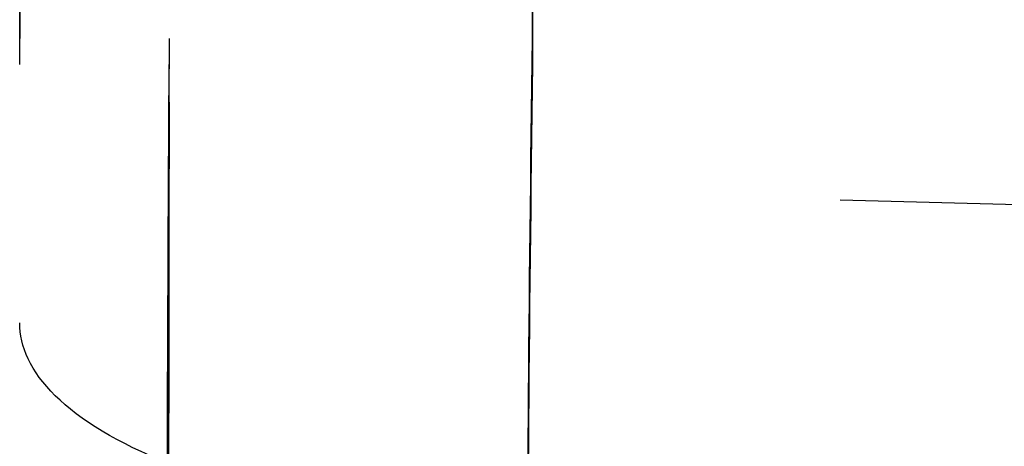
# Model space of a CAD drawing. Header units: millimetres. Extents: x -15 to 7, y 1 to 148.
# Tile 5 of 256: x -7.845 to -6.349, y 7.623 to 8.27. Entities that reach past the tile are written whole.
import ezdxf

# ---------------------------------------------------------------- set-up
doc = ezdxf.new("R2010")
doc.units = ezdxf.units.MM
doc.header["$MEASUREMENT"] = 0
doc.layers.add('Default', color=7, linetype='Continuous', true_color=0x000000)

msp = doc.modelspace()

# ---------------------------------------------------------------- linework, layer by layer
at = {"layer": 'Default', "color": 254, "true_color": 0xcad1ee}
for points in [[(-7.845, 8.202), (-7.845, 103.3467)], [(-7.0659, 103.3467), (-7.0659, 8.202)], [(-7.845, 69.827), (-7.845, 8.2414)], [(-7.0659, 8.2414), (-7.0659, 69.0485)]]:
    msp.add_lwpolyline(points, dxfattribs=at)
at = {"layer": 'Default', "color": 254, "true_color": 0xcad1ee, "extrusion": (1, 0, 0)}
for points in [[(7.8464, -92.8363), (11.878, -90.079)], [(11.4265, -89.4189), (7.3949, -92.1762)], [(10.7735, -35.6562), (8.0085, -33.7651)]]:
    msp.add_lwpolyline(points, dxfattribs=at)
at = {"layer": 'Default', "color": 254, "true_color": 0xcad1ee, "extrusion": (7.2787e-14, 0.825416, -0.564524)}
msp.add_lwpolyline([(7.845, -22.5496), (7.8448, -22.5671), (7.8442, -22.5848), (7.8432, -22.6026), (7.8419, -22.6205), (7.84, -22.6385), (7.8378, -22.6566), (7.8351, -22.6748), (7.832, -22.6931), (7.8285, -22.7114), (7.8244, -22.7298), (7.82, -22.7481), (7.815, -22.7665), (7.8096, -22.7849), (7.8037, -22.8032), (7.7974, -22.8215), (7.7905, -22.8398), (7.7832, -22.8579), (7.7754, -22.876), (7.7671, -22.8939), (7.7584, -22.9117), (7.7491, -22.9293), (7.7394, -22.9468), (7.7293, -22.964), (7.7186, -22.9811), (7.7076, -22.9979), (7.696, -23.0145), (7.6841, -23.0308), (7.6717, -23.0468), (7.6589, -23.0626), (7.6457, -23.078), (7.632, -23.0931), (7.618, -23.1078), (7.6037, -23.1222), (7.589, -23.1362), (7.5739, -23.1498), (7.5585, -23.163), (7.5428, -23.1758), (7.5268, -23.1882), (7.5105, -23.2002), (7.494, -23.2117), (7.4772, -23.2228), (7.4602, -23.2334), (7.443, -23.2435), (7.4257, -23.2532), (7.4081, -23.2624), (7.3904, -23.2712), (7.3726, -23.2794), (7.3546, -23.2872), (7.3366, -23.2945), (7.3184, -23.3014), (7.3003, -23.3078), (7.282, -23.3136), (7.2638, -23.3191), (7.2455, -23.324), (7.2273, -23.3285), (7.2091, -23.3326), (7.1909, -23.3362), (7.1728, -23.3393), (7.1547, -23.342), (7.1367, -23.3443), (7.1189, -23.3462), (7.1011, -23.3476), (7.0835, -23.3486), (7.0659, -23.3493)], dxfattribs=at)
at = {"layer": 'Default', "color": 254, "true_color": 0xcad1ee, "extrusion": (1, -4.5819e-15, -5.21134e-15)}
msp.add_lwpolyline([(7.7563, -32.3159), (7.7881, -32.374), (7.8217, -32.4313), (7.8571, -32.4877), (7.8943, -32.5431), (7.9332, -32.5974), (7.9739, -32.6506), (8.0161, -32.7027), (8.06, -32.7534), (8.1054, -32.8027), (8.1522, -32.8507), (8.2005, -32.8971), (8.25, -32.942), (8.3008, -32.9853), (8.3528, -33.0269), (8.4059, -33.0668), (8.4599, -33.105)], dxfattribs=at)
at = {"layer": 'Default', "color": 254, "true_color": 0xcad1ee, "extrusion": (1.25743e-14, 1, -5.21657e-14)}
msp.add_lwpolyline([(7.845, -106.7865), (7.8448, -106.804), (7.8442, -106.8217), (7.8432, -106.8395), (7.8419, -106.8574), (7.84, -106.8754), (7.8378, -106.8935), (7.8351, -106.9117), (7.832, -106.93), (7.8285, -106.9483), (7.8244, -106.9667), (7.82, -106.9851), (7.815, -107.0034), (7.8096, -107.0218), (7.8037, -107.0402), (7.7974, -107.0585), (7.7905, -107.0767), (7.7832, -107.0948), (7.7754, -107.1129), (7.7671, -107.1308), (7.7584, -107.1486), (7.7491, -107.1662), (7.7394, -107.1837), (7.7293, -107.201), (7.7186, -107.218), (7.7076, -107.2348), (7.696, -107.2514), (7.6841, -107.2677), (7.6717, -107.2838), (7.6589, -107.2995), (7.6457, -107.3149), (7.632, -107.33), (7.618, -107.3447), (7.6037, -107.3591), (7.589, -107.3731), (7.5739, -107.3867), (7.5585, -107.3999), (7.5428, -107.4128), (7.5268, -107.4251), (7.5105, -107.4371), (7.494, -107.4486), (7.4772, -107.4597), (7.4602, -107.4703), (7.443, -107.4804), (7.4257, -107.4901), (7.4081, -107.4993), (7.3904, -107.5081), (7.3726, -107.5164), (7.3546, -107.5242), (7.3366, -107.5315), (7.3184, -107.5383), (7.3003, -107.5447), (7.282, -107.5506), (7.2638, -107.556), (7.2455, -107.561), (7.2273, -107.5654), (7.2091, -107.5695), (7.1909, -107.5731), (7.1728, -107.5762), (7.1547, -107.5789), (7.1367, -107.5812), (7.1189, -107.5831), (7.1011, -107.5845), (7.0835, -107.5856), (7.0659, -107.5862)], dxfattribs=at)
at = {"layer": 'Default', "color": 254, "true_color": 0xcad1ee, "extrusion": (1, 6.37949e-15, 1.54045e-14)}
msp.add_lwpolyline([(7.7466, -106.5816), (7.7586, -106.5933), (7.7709, -106.6048), (7.7836, -106.616), (7.7966, -106.6269), (7.8099, -106.6376), (7.8235, -106.648), (7.8374, -106.6581), (7.8515, -106.6678), (7.866, -106.6773), (7.8807, -106.6864), (7.8956, -106.6951), (7.9108, -106.7035), (7.9262, -106.7115), (7.9418, -106.7191), (7.9576, -106.7264), (7.9736, -106.7332), (7.9898, -106.7397), (8.0061, -106.7457), (8.0225, -106.7514), (8.0391, -106.7566), (8.0557, -106.7614), (8.0725, -106.7658), (8.0893, -106.7698), (8.1062, -106.7733), (8.1231, -106.7764), (8.1401, -106.7791), (8.157, -106.7814), (8.174, -106.7832), (8.1909, -106.7847), (8.2078, -106.7857), (8.2247, -106.7863), (8.2414, -106.7865)], dxfattribs=at)
at = {"layer": 'Default', "color": 254, "true_color": 0xcad1ee, "extrusion": (0.999805, -0.013954, -0.013954)}
msp.add_lwpolyline([(8.142, -107.6759), (8.105, -107.6755), (8.0681, -107.674), (8.0313, -107.6717), (7.9945, -107.6685), (7.9579, -107.6643), (7.9215, -107.6593), (7.8852, -107.6533), (7.849, -107.6465), (7.8131, -107.6388), (7.7774, -107.6302), (7.7419, -107.6208), (7.7067, -107.6105), (7.6717, -107.5993), (7.637, -107.5874), (7.6026, -107.5745), (7.5686, -107.5609), (7.5348, -107.5464), (7.5015, -107.5312), (7.4685, -107.5151), (7.4359, -107.4982), (7.4037, -107.4806), (7.3719, -107.4622), (7.3406, -107.443), (7.3098, -107.423), (7.2794, -107.4023), (7.2495, -107.3808), (7.2202, -107.3585), (7.1914, -107.3356), (7.1631, -107.3119), (7.1355, -107.2875), (7.1084, -107.2624), (7.0819, -107.2365)], dxfattribs=at)
at = {"layer": 'Default', "color": 254, "true_color": 0xcad1ee, "extrusion": (0.026159, -0.000684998, 0.999658)}
msp.add_lwpolyline([(8.0536, 1.5432), (8.0536, 4.4614)], dxfattribs=at)
at = {"layer": 'Default', "color": 254, "true_color": 0xcad1ee, "extrusion": (1, 4.72157e-15, -7.06703e-15)}
msp.add_lwpolyline([(7.7071, -18.9559), (7.7192, -18.9442), (7.7315, -18.9327), (7.7441, -18.9215), (7.7571, -18.9105), (7.7704, -18.8999), (7.784, -18.8895), (7.7979, -18.8794), (7.8121, -18.8697), (7.8265, -18.8602), (7.8412, -18.8511), (7.8562, -18.8424), (7.8713, -18.834), (7.8867, -18.826), (7.9024, -18.8184), (7.9182, -18.8111), (7.9342, -18.8043), (7.9503, -18.7978), (7.9666, -18.7917), (7.9831, -18.7861), (7.9996, -18.7809), (8.0163, -18.7761), (8.033, -18.7717), (8.0499, -18.7677), (8.0668, -18.7642), (8.0837, -18.7611), (8.1006, -18.7584), (8.1176, -18.7561), (8.1345, -18.7543), (8.1515, -18.7528), (8.1684, -18.7518), (8.1852, -18.7512), (8.202, -18.751)], dxfattribs=at)
at = {"layer": 'Default', "color": 254, "true_color": 0xcad1ee, "extrusion": (-7.2993e-15, 1, 9.33187e-15)}
msp.add_lwpolyline([(7.845, -18.751), (7.8448, -18.7335), (7.8442, -18.7158), (7.8432, -18.698), (7.8419, -18.6801), (7.84, -18.6621), (7.8378, -18.644), (7.8351, -18.6258), (7.832, -18.6075), (7.8285, -18.5892), (7.8244, -18.5708), (7.82, -18.5524), (7.815, -18.534), (7.8096, -18.5157), (7.8037, -18.4973), (7.7974, -18.479), (7.7905, -18.4608), (7.7832, -18.4427), (7.7754, -18.4246), (7.7671, -18.4067), (7.7584, -18.3889), (7.7491, -18.3713), (7.7394, -18.3538), (7.7293, -18.3365), (7.7186, -18.3195), (7.7076, -18.3027), (7.696, -18.2861), (7.6841, -18.2698), (7.6717, -18.2537), (7.6589, -18.238), (7.6457, -18.2226), (7.632, -18.2075), (7.618, -18.1928), (7.6037, -18.1784), (7.589, -18.1644), (7.5739, -18.1508), (7.5585, -18.1375), (7.5428, -18.1247), (7.5268, -18.1124), (7.5105, -18.1004), (7.494, -18.0889), (7.4772, -18.0778), (7.4602, -18.0672), (7.443, -18.0571), (7.4257, -18.0474), (7.4081, -18.0381), (7.3904, -18.0294), (7.3726, -18.0211), (7.3546, -18.0133), (7.3366, -18.006), (7.3184, -17.9992), (7.3003, -17.9928), (7.282, -17.9869), (7.2638, -17.9815), (7.2455, -17.9765), (7.2273, -17.972), (7.2091, -17.968), (7.1909, -17.9644), (7.1728, -17.9613), (7.1547, -17.9586), (7.1367, -17.9563), (7.1189, -17.9544), (7.1011, -17.953), (7.0835, -17.9519), (7.0659, -17.9513)], dxfattribs=at)
at = {"layer": 'Default', "color": 254, "true_color": 0xcad1ee, "extrusion": (0.999805, -0.013954, 0.013954)}
msp.add_lwpolyline([(7.0424, -18.2887), (7.0689, -18.2629), (7.096, -18.2378), (7.1237, -18.2134), (7.1519, -18.1897), (7.1807, -18.1667), (7.2101, -18.1445), (7.24, -18.123), (7.2703, -18.1023), (7.3012, -18.0823), (7.3325, -18.0631), (7.3642, -18.0447), (7.3964, -18.027), (7.429, -18.0102), (7.462, -17.9941), (7.4954, -17.9788), (7.5291, -17.9644), (7.5632, -17.9507), (7.5976, -17.9379), (7.6322, -17.9259), (7.6672, -17.9148), (7.7024, -17.9045), (7.7379, -17.8951), (7.7737, -17.8865), (7.8096, -17.8788), (7.8457, -17.872), (7.882, -17.866), (7.9185, -17.861), (7.9551, -17.8568), (7.9918, -17.8536), (8.0287, -17.8512), (8.0656, -17.8498), (8.1026, -17.8493)], dxfattribs=at)
at = {"layer": 'Default', "color": 254, "true_color": 0xcad1ee, "extrusion": (0.026159, 0.999658, 0.000684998)}
msp.add_lwpolyline([(7.2781, -17.9568), (0.7099, -17.7848)], dxfattribs=at)
at = {"layer": 'Default', "color": 254, "true_color": 0xcad1ee, "extrusion": (1.2725e-05, -0.66553, 0.746371)}
msp.add_lwpolyline([(-7.0678, -16.5819), (-7.0853, -16.5812), (-7.1029, -16.5801), (-7.1207, -16.5786), (-7.1385, -16.5767), (-7.1564, -16.5744), (-7.1745, -16.5716), (-7.1925, -16.5684), (-7.2107, -16.5648), (-7.2289, -16.5607), (-7.2471, -16.5562), (-7.2653, -16.5512), (-7.2835, -16.5458), (-7.3017, -16.5398), (-7.3198, -16.5335), (-7.3379, -16.5266), (-7.3559, -16.5193), (-7.3738, -16.5114), (-7.3916, -16.5032), (-7.4092, -16.4944), (-7.4267, -16.4852), (-7.4441, -16.4755), (-7.4612, -16.4653), (-7.4781, -16.4547), (-7.4949, -16.4436), (-7.5113, -16.4321), (-7.5276, -16.4202), (-7.5435, -16.4078), (-7.5592, -16.395), (-7.5745, -16.3818), (-7.5895, -16.3682), (-7.6042, -16.3542), (-7.6185, -16.3398), (-7.6325, -16.3251), (-7.646, -16.31), (-7.6592, -16.2946), (-7.672, -16.2789), (-7.6843, -16.2629), (-7.6963, -16.2466), (-7.7077, -16.2301), (-7.7188, -16.2133), (-7.7294, -16.1962), (-7.7395, -16.179), (-7.7492, -16.1616), (-7.7584, -16.144), (-7.7671, -16.1262), (-7.7754, -16.1083), (-7.7832, -16.0903), (-7.7905, -16.0722), (-7.7973, -16.054), (-7.8036, -16.0357), (-7.8095, -16.0174), (-7.8149, -15.9991), (-7.8198, -15.9807), (-7.8243, -15.9624), (-7.8283, -15.9441), (-7.8319, -15.9258), (-7.835, -15.9075), (-7.8376, -15.8894), (-7.8399, -15.8713), (-7.8417, -15.8533), (-7.8431, -15.8354), (-7.8441, -15.8176), (-7.8446, -15.8), (-7.8448, -15.7825)], dxfattribs=at)
at = {"layer": 'Default', "color": 254, "true_color": 0xcad1ee, "extrusion": (0.999969, -0.006978, -0.003682)}
msp.add_lwpolyline([(7.959, -33.7911), (7.8846, -33.7385), (7.8119, -33.6837), (7.7409, -33.6268), (7.6718, -33.5677), (7.6044, -33.5065), (7.5389, -33.4434), (7.4754, -33.3783), (7.4139, -33.3114), (7.3544, -33.2426), (7.297, -33.172), (7.2418, -33.0998), (7.1887, -33.0259), (7.1379, -32.9504), (7.0894, -32.8734), (7.0433, -32.7949), (6.9996, -32.7151)], dxfattribs=at)
at = {"layer": 'Default', "color": 254, "true_color": 0xcad1ee, "extrusion": (0.013804, -0.000361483, 0.999905)}
msp.add_lwpolyline([(-0.0326, 7.8243), (-6.5992, 7.9962)], dxfattribs=at)
at = {"layer": 'Default', "color": 254, "true_color": 0xcad1ee, "extrusion": (-7.03199e-05, 0.923881, -0.382681)}
msp.add_lwpolyline([(7.0718, -96.356), (7.0892, -96.3552), (7.1067, -96.354), (7.1244, -96.3524), (7.1422, -96.3504), (7.16, -96.348), (7.178, -96.3452), (7.196, -96.3419), (7.2141, -96.3382), (7.2322, -96.3341), (7.2503, -96.3295), (7.2684, -96.3244), (7.2865, -96.3189), (7.3046, -96.3129), (7.3226, -96.3065), (7.3406, -96.2996), (7.3585, -96.2922), (7.3763, -96.2843), (7.394, -96.276), (7.4116, -96.2672), (7.429, -96.258), (7.4462, -96.2482), (7.4632, -96.2381), (7.4801, -96.2274), (7.4967, -96.2163), (7.5131, -96.2048), (7.5292, -96.1929), (7.545, -96.1805), (7.5606, -96.1677), (7.5758, -96.1545), (7.5907, -96.1409), (7.6053, -96.1269), (7.6195, -96.1126), (7.6334, -96.0979), (7.6469, -96.0829), (7.66, -96.0675), (7.6726, -96.0518), (7.6849, -96.0359), (7.6968, -96.0196), (7.7082, -96.0031), (7.7191, -95.9864), (7.7297, -95.9694), (7.7397, -95.9522), (7.7493, -95.9349), (7.7585, -95.9173), (7.7671, -95.8996), (7.7753, -95.8818), (7.7831, -95.8639), (7.7903, -95.8458), (7.7971, -95.8277), (7.8034, -95.8095), (7.8092, -95.7913), (7.8146, -95.773), (7.8195, -95.7547), (7.8239, -95.7364), (7.8279, -95.7182), (7.8315, -95.7), (7.8346, -95.6818), (7.8372, -95.6637), (7.8394, -95.6457), (7.8412, -95.6277), (7.8426, -95.6099), (7.8436, -95.5922), (7.8442, -95.5746), (7.8444, -95.5572)], dxfattribs=at)
at = {"layer": 'Default', "color": 254, "true_color": 0xcad1ee, "extrusion": (-7.03199e-05, 0.923881, 0.382681)}
msp.add_lwpolyline([(7.0718, -19.6106), (7.0892, -19.6114), (7.1067, -19.6126), (7.1244, -19.6142), (7.1422, -19.6161), (7.1601, -19.6185), (7.178, -19.6214), (7.196, -19.6246), (7.2141, -19.6283), (7.2322, -19.6325), (7.2503, -19.6371), (7.2684, -19.6421), (7.2865, -19.6477), (7.3046, -19.6536), (7.3227, -19.6601), (7.3406, -19.667), (7.3585, -19.6744), (7.3763, -19.6822), (7.394, -19.6906), (7.4116, -19.6993), (7.429, -19.7086), (7.4462, -19.7183), (7.4632, -19.7285), (7.4801, -19.7391), (7.4967, -19.7502), (7.5131, -19.7617), (7.5292, -19.7737), (7.545, -19.7861), (7.5606, -19.7989), (7.5758, -19.8121), (7.5907, -19.8257), (7.6053, -19.8396), (7.6195, -19.854), (7.6334, -19.8687), (7.6469, -19.8837), (7.66, -19.899), (7.6726, -19.9147), (7.6849, -19.9307), (7.6968, -19.9469), (7.7082, -19.9634), (7.7191, -19.9802), (7.7297, -19.9971), (7.7397, -20.0143), (7.7493, -20.0317), (7.7585, -20.0492), (7.7671, -20.0669), (7.7753, -20.0847), (7.7831, -20.1027), (7.7903, -20.1207), (7.7971, -20.1389), (7.8034, -20.1571), (7.8092, -20.1753), (7.8146, -20.1936), (7.8195, -20.2118), (7.824, -20.2301), (7.8279, -20.2484), (7.8315, -20.2666), (7.8346, -20.2848), (7.8372, -20.3029), (7.8394, -20.3209), (7.8412, -20.3388), (7.8426, -20.3567), (7.8436, -20.3744), (7.8442, -20.3919), (7.8444, -20.4094)], dxfattribs=at)
at = {"layer": 'Default', "color": 254, "true_color": 0xcad1ee, "extrusion": (1, 3.93416e-14, -2.09309e-14)}
msp.add_lwpolyline([(7.6225, -93.0874), (7.6326, -93.0689), (7.6433, -93.0507), (7.6546, -93.0328), (7.6664, -93.0151), (7.6788, -92.9978), (7.6917, -92.9809), (7.7052, -92.9644), (7.7192, -92.9482), (7.7336, -92.9325), (7.7485, -92.9173), (7.7638, -92.9025), (7.7796, -92.8882), (7.7958, -92.8744), (7.8123, -92.8612), (7.8292, -92.8485), (7.8464, -92.8363)], dxfattribs=at)
at = {"layer": 'Default', "color": 254, "true_color": 0xcad1ee, "extrusion": (-3.09988e-14, 0.825416, 0.564524)}
msp.add_lwpolyline([(7.845, -81.0581), (7.8448, -81.0406), (7.8442, -81.0229), (7.8432, -81.0051), (7.8419, -80.9872), (7.84, -80.9692), (7.8378, -80.9511), (7.8351, -80.9329), (7.832, -80.9146), (7.8285, -80.8963), (7.8244, -80.8779), (7.82, -80.8596), (7.815, -80.8412), (7.8096, -80.8228), (7.8037, -80.8045), (7.7974, -80.7862), (7.7905, -80.7679), (7.7832, -80.7498), (7.7754, -80.7317), (7.7671, -80.7138), (7.7584, -80.696), (7.7491, -80.6784), (7.7394, -80.6609), (7.7293, -80.6437), (7.7186, -80.6266), (7.7076, -80.6098), (7.696, -80.5932), (7.6841, -80.5769), (7.6717, -80.5609), (7.6589, -80.5451), (7.6457, -80.5297), (7.632, -80.5146), (7.618, -80.4999), (7.6037, -80.4855), (7.589, -80.4715), (7.5739, -80.4579), (7.5585, -80.4447), (7.5428, -80.4319), (7.5268, -80.4195), (7.5105, -80.4075), (7.494, -80.396), (7.4772, -80.3849), (7.4602, -80.3743), (7.443, -80.3642), (7.4257, -80.3545), (7.4081, -80.3453), (7.3904, -80.3365), (7.3726, -80.3283), (7.3546, -80.3205), (7.3366, -80.3132), (7.3184, -80.3063), (7.3003, -80.2999), (7.282, -80.2941), (7.2638, -80.2886), (7.2455, -80.2837), (7.2273, -80.2792), (7.2091, -80.2751), (7.1909, -80.2715), (7.1728, -80.2684), (7.1547, -80.2657), (7.1367, -80.2634), (7.1189, -80.2615), (7.1011, -80.2601), (7.0835, -80.2591), (7.0659, -80.2584)], dxfattribs=at)
at = {"layer": 'Default', "color": 254, "true_color": 0xcad1ee, "extrusion": (4.08261e-14, -0.466624, 0.884456)}
msp.add_lwpolyline([(-7.0687, -9.0189), (-7.0862, -9.0182), (-7.1038, -9.0171), (-7.1215, -9.0156), (-7.1393, -9.0137), (-7.1573, -9.0113), (-7.1753, -9.0086), (-7.1933, -9.0054), (-7.2115, -9.0018), (-7.2296, -8.9977), (-7.2478, -8.9931), (-7.266, -8.9881), (-7.2842, -8.9827), (-7.3024, -8.9767), (-7.3205, -8.9703), (-7.3386, -8.9634), (-7.3566, -8.9561), (-7.3745, -8.9483), (-7.3922, -8.94), (-7.4099, -8.9312), (-7.4274, -8.922), (-7.4447, -8.9123), (-7.4618, -8.9021), (-7.4788, -8.8915), (-7.4955, -8.8804), (-7.5119, -8.8689), (-7.5281, -8.8569), (-7.5441, -8.8445), (-7.5597, -8.8317), (-7.575, -8.8185), (-7.59, -8.8049), (-7.6047, -8.7909), (-7.619, -8.7765), (-7.6329, -8.7618), (-7.6465, -8.7467), (-7.6597, -8.7313), (-7.6724, -8.7156), (-7.6847, -8.6996), (-7.6967, -8.6833), (-7.7081, -8.6668), (-7.7192, -8.65), (-7.7297, -8.6329), (-7.7399, -8.6157), (-7.7495, -8.5983), (-7.7587, -8.5807), (-7.7674, -8.5629), (-7.7757, -8.545), (-7.7834, -8.527), (-7.7907, -8.5089), (-7.7975, -8.4907), (-7.8039, -8.4724), (-7.8097, -8.4541), (-7.8151, -8.4358), (-7.8201, -8.4175), (-7.8245, -8.3991), (-7.8285, -8.3808), (-7.8321, -8.3625), (-7.8352, -8.3443), (-7.8378, -8.3261), (-7.8401, -8.308), (-7.8419, -8.29), (-7.8433, -8.2721), (-7.8442, -8.2544), (-7.8448, -8.2368), (-7.845, -8.2193)], dxfattribs=at)
at = {"layer": 'Default', "color": 254, "true_color": 0xcad1ee, "extrusion": (1, -6.88812e-15, -8.40051e-16)}
msp.add_lwpolyline([(7.7563, -32.3159), (7.7263, -32.2569), (7.698, -32.1969), (7.6715, -32.1358), (7.6467, -32.0738), (7.6239, -32.011), (7.6029, -31.9474), (7.5838, -31.8832), (7.5667, -31.8183), (7.5516, -31.753), (7.5385, -31.6873), (7.5274, -31.6213), (7.5183, -31.555), (7.5112, -31.4886), (7.5062, -31.4222), (7.5032, -31.3559), (7.5022, -31.2897)], dxfattribs=at)
at = {"layer": 'Default', "color": 254, "true_color": 0xcad1ee, "extrusion": (1, -1.54045e-14, -6.37949e-15)}
msp.add_lwpolyline([(7.7466, -106.5816), (7.7349, -106.5696), (7.7234, -106.5572), (7.7122, -106.5446), (7.7012, -106.5316), (7.6906, -106.5183), (7.6802, -106.5047), (7.6701, -106.4908), (7.6603, -106.4766), (7.6509, -106.4622), (7.6418, -106.4475), (7.6331, -106.4326), (7.6247, -106.4174), (7.6167, -106.402), (7.609, -106.3864), (7.6018, -106.3705), (7.5949, -106.3546), (7.5885, -106.3384), (7.5824, -106.3221), (7.5768, -106.3057), (7.5716, -106.2891), (7.5668, -106.2724), (7.5624, -106.2557), (7.5584, -106.2388), (7.5549, -106.222), (7.5517, -106.205), (7.5491, -106.1881), (7.5468, -106.1711), (7.5449, -106.1542), (7.5435, -106.1372), (7.5425, -106.1204), (7.5419, -106.1035), (7.5417, -106.0867)], dxfattribs=at)
at = {"layer": 'Default', "color": 254, "true_color": 0xcad1ee, "extrusion": (4.01883e-14, 0.707107, -0.707107)}
msp.add_lwpolyline([(7.0746, -70.6863), (7.092, -70.6855), (7.1095, -70.6843), (7.1272, -70.6826), (7.1449, -70.6806), (7.1628, -70.6782), (7.1807, -70.6753), (7.1987, -70.672), (7.2167, -70.6682), (7.2348, -70.664), (7.2528, -70.6594), (7.2709, -70.6543), (7.289, -70.6488), (7.307, -70.6427), (7.325, -70.6363), (7.343, -70.6293), (7.3608, -70.6219), (7.3786, -70.614), (7.3962, -70.6057), (7.4137, -70.5968), (7.4311, -70.5875), (7.4483, -70.5778), (7.4653, -70.5676), (7.482, -70.5569), (7.4986, -70.5458), (7.5149, -70.5343), (7.531, -70.5223), (7.5468, -70.5099), (7.5623, -70.4971), (7.5775, -70.4839), (7.5924, -70.4703), (7.6069, -70.4563), (7.6211, -70.442), (7.6349, -70.4273), (7.6483, -70.4123), (7.6613, -70.3969), (7.674, -70.3812), (7.6862, -70.3653), (7.698, -70.349), (7.7094, -70.3325), (7.7203, -70.3158), (7.7308, -70.2988), (7.7408, -70.2817), (7.7504, -70.2643), (7.7595, -70.2468), (7.7681, -70.2291), (7.7763, -70.2113), (7.784, -70.1933), (7.7912, -70.1753), (7.798, -70.1572), (7.8042, -70.139), (7.81, -70.1208), (7.8154, -70.1025), (7.8203, -70.0842), (7.8247, -70.066), (7.8287, -70.0477), (7.8322, -70.0295), (7.8353, -70.0114), (7.8379, -69.9933), (7.8401, -69.9753), (7.8419, -69.9574), (7.8433, -69.9395), (7.8442, -69.9219), (7.8448, -69.9043), (7.845, -69.8869)], dxfattribs=at)
at = {"layer": 'Default', "color": 254, "true_color": 0xcad1ee, "extrusion": (-5.34246e-06, 0.665536, 0.746366)}
msp.add_lwpolyline([(7.0679, -66.8222), (7.0854, -66.8229), (7.103, -66.824), (7.1208, -66.8255), (7.1386, -66.8274), (7.1565, -66.8297), (7.1746, -66.8324), (7.1927, -66.8356), (7.2108, -66.8393), (7.229, -66.8433), (7.2472, -66.8479), (7.2654, -66.8528), (7.2836, -66.8583), (7.3018, -66.8642), (7.3199, -66.8706), (7.338, -66.8775), (7.356, -66.8848), (7.3739, -66.8926), (7.3917, -66.9009), (7.4093, -66.9097), (7.4269, -66.9189), (7.4442, -66.9286), (7.4613, -66.9388), (7.4783, -66.9494), (7.495, -66.9605), (7.5115, -66.972), (7.5277, -66.9839), (7.5437, -66.9963), (7.5593, -67.0091), (7.5746, -67.0223), (7.5897, -67.036), (7.6043, -67.0499), (7.6187, -67.0643), (7.6326, -67.079), (7.6462, -67.0941), (7.6594, -67.1095), (7.6721, -67.1252), (7.6845, -67.1412), (7.6964, -67.1575), (7.7079, -67.1741), (7.7189, -67.1909), (7.7295, -67.2079), (7.7397, -67.2252), (7.7493, -67.2426), (7.7585, -67.2602), (7.7673, -67.278), (7.7755, -67.2959), (7.7833, -67.3139), (7.7906, -67.332), (7.7974, -67.3502), (7.8038, -67.3685), (7.8096, -67.3868), (7.815, -67.4051), (7.82, -67.4235), (7.8244, -67.4418), (7.8284, -67.4601), (7.832, -67.4784), (7.8351, -67.4967), (7.8378, -67.5148), (7.84, -67.5329), (7.8418, -67.5509), (7.8432, -67.5688), (7.8442, -67.5866), (7.8447, -67.6042), (7.8449, -67.6217)], dxfattribs=at)
at = {"layer": 'Default', "color": 254, "true_color": 0xcad1ee, "extrusion": (5.58171e-15, 0.707107, 0.707107)}
msp.add_lwpolyline([(7.0746, -18.0542), (7.092, -18.055), (7.1095, -18.0562), (7.1272, -18.0579), (7.1449, -18.0599), (7.1628, -18.0624), (7.1807, -18.0652), (7.1987, -18.0685), (7.2167, -18.0723), (7.2348, -18.0765), (7.2528, -18.0811), (7.2709, -18.0862), (7.289, -18.0918), (7.307, -18.0978), (7.325, -18.1043), (7.343, -18.1112), (7.3608, -18.1186), (7.3786, -18.1265), (7.3962, -18.1349), (7.4137, -18.1437), (7.4311, -18.153), (7.4483, -18.1627), (7.4653, -18.1729), (7.482, -18.1836), (7.4986, -18.1947), (7.5149, -18.2062), (7.531, -18.2182), (7.5468, -18.2306), (7.5623, -18.2434), (7.5775, -18.2566), (7.5924, -18.2702), (7.6069, -18.2842), (7.6211, -18.2985), (7.6349, -18.3132), (7.6483, -18.3283), (7.6613, -18.3436), (7.674, -18.3593), (7.6862, -18.3752), (7.698, -18.3915), (7.7094, -18.408), (7.7203, -18.4247), (7.7308, -18.4417), (7.7408, -18.4589), (7.7504, -18.4762), (7.7595, -18.4938), (7.7681, -18.5114), (7.7763, -18.5293), (7.784, -18.5472), (7.7912, -18.5652), (7.798, -18.5833), (7.8042, -18.6015), (7.81, -18.6197), (7.8154, -18.638), (7.8203, -18.6563), (7.8247, -18.6745), (7.8287, -18.6928), (7.8322, -18.711), (7.8353, -18.7291), (7.8379, -18.7472), (7.8401, -18.7652), (7.8419, -18.7832), (7.8433, -18.801), (7.8442, -18.8187), (7.8448, -18.8362), (7.845, -18.8536)], dxfattribs=at)
at = {"layer": 'Default', "color": 254, "true_color": 0xcad1ee, "extrusion": (1, -1.54045e-14, 6.37949e-15)}
msp.add_lwpolyline([(7.7071, -18.9559), (7.6954, -18.9679), (7.684, -18.9803), (7.6727, -18.9929), (7.6618, -19.0059), (7.6511, -19.0192), (7.6407, -19.0328), (7.6306, -19.0467), (7.6209, -19.0608), (7.6114, -19.0753), (7.6024, -19.09), (7.5936, -19.1049), (7.5852, -19.1201), (7.5772, -19.1355), (7.5696, -19.1511), (7.5623, -19.1669), (7.5555, -19.1829), (7.549, -19.1991), (7.543, -19.2154), (7.5373, -19.2318), (7.5321, -19.2484), (7.5273, -19.2651), (7.5229, -19.2818), (7.5189, -19.2986), (7.5154, -19.3155), (7.5123, -19.3325), (7.5096, -19.3494), (7.5073, -19.3664), (7.5055, -19.3833), (7.504, -19.4002), (7.503, -19.4171), (7.5024, -19.434), (7.5022, -19.4508)], dxfattribs=at)
at = {"layer": 'Default', "color": 254, "true_color": 0xcad1ee, "extrusion": (1, -4.20265e-14, 1.0406e-14)}
msp.add_lwpolyline([(7.6225, -93.0874), (7.613, -93.1062), (7.604, -93.1253), (7.5955, -93.1447), (7.5877, -93.1645), (7.5804, -93.1844), (7.5737, -93.2047), (7.5676, -93.2251), (7.5622, -93.2457), (7.5574, -93.2665), (7.5532, -93.2874), (7.5497, -93.3084), (7.5468, -93.3295), (7.5445, -93.3506), (7.5429, -93.3718), (7.542, -93.3929), (7.5417, -93.4139)], dxfattribs=at)
at = {"layer": 'Default', "color": 254, "true_color": 0xcad1ee}
for points in [[(-7.618, 8.2414, -107.3447), (-7.6182, 8.2104, -107.3441), (-7.6184, 8.1795, -107.3428), (-7.6186, 8.1486, -107.3407), (-7.6187, 8.1178, -107.3378), (-7.6189, 8.0871, -107.3342), (-7.619, 8.0566, -107.3298), (-7.6192, 8.0262, -107.3247), (-7.6193, 7.9959, -107.3188), (-7.6195, 7.9658, -107.3122), (-7.6196, 7.9359, -107.3049), (-7.6197, 7.9062, -107.2969), (-7.6198, 7.8767, -107.2881), (-7.62, 7.8474, -107.2787), (-7.6201, 7.8184, -107.2686), (-7.6202, 7.7896, -107.2577), (-7.6203, 7.7612, -107.2462), (-7.6204, 7.7329, -107.234), (-7.6205, 7.705, -107.2212), (-7.6205, 7.6774, -107.2076), (-7.6206, 7.6502, -107.1935), (-7.6207, 7.6232, -107.1786), (-7.6207, 7.5967, -107.1631)], [(-7.0729, 7.6004, -107.4421), (-7.0726, 7.6339, -107.4574), (-7.0724, 7.6677, -107.4719), (-7.0721, 7.7019, -107.4856), (-7.0718, 7.7364, -107.4984), (-7.0715, 7.7712, -107.5104), (-7.0711, 7.8062, -107.5215), (-7.0708, 7.8416, -107.5318), (-7.0704, 7.8772, -107.5412), (-7.07, 7.913, -107.5497), (-7.0696, 7.949, -107.5573), (-7.0692, 7.9851, -107.5641), (-7.0688, 8.0215, -107.5699), (-7.0684, 8.0579, -107.5749), (-7.0679, 8.0945, -107.5789), (-7.0674, 8.1311, -107.5821), (-7.0669, 8.1679, -107.5844), (-7.0664, 8.2046, -107.5858), (-7.0659, 8.2414, -107.5862)], [(-7.6206, 7.6107, -18.344), (-7.6205, 7.638, -18.3299), (-7.6205, 7.6656, -18.3163), (-7.6204, 7.6935, -18.3035), (-7.6203, 7.7217, -18.2913), (-7.6202, 7.7502, -18.2798), (-7.6201, 7.779, -18.2689), (-7.62, 7.808, -18.2588), (-7.6198, 7.8373, -18.2494), (-7.6197, 7.8667, -18.2406), (-7.6196, 7.8965, -18.2326), (-7.6195, 7.9264, -18.2253), (-7.6193, 7.9564, -18.2187), (-7.6192, 7.9867, -18.2128), (-7.619, 8.0171, -18.2077), (-7.6189, 8.0477, -18.2033), (-7.6187, 8.0783, -18.1997), (-7.6186, 8.1091, -18.1968), (-7.6184, 8.14, -18.1947), (-7.6182, 8.171, -18.1933), (-7.618, 8.202, -18.1928)], [(-7.0659, 8.202, -17.9513), (-7.0664, 8.1652, -17.9517), (-7.0669, 8.1284, -17.9531), (-7.0674, 8.0917, -17.9554), (-7.0679, 8.055, -17.9585), (-7.0684, 8.0185, -17.9626), (-7.0688, 7.982, -17.9676), (-7.0692, 7.9457, -17.9734), (-7.0696, 7.9095, -17.9802), (-7.07, 7.8735, -17.9878), (-7.0704, 7.8377, -17.9963), (-7.0708, 7.8021, -18.0057), (-7.0711, 7.7668, -18.016), (-7.0715, 7.7317, -18.0271), (-7.0718, 7.6969, -18.0391), (-7.0721, 7.6624, -18.0519), (-7.0724, 7.6283, -18.0656), (-7.0726, 7.5945, -18.0801)], [(-7.618, 8.1448, -33.5658), (-7.6182, 8.0765, -33.5174), (-7.6183, 8.0097, -33.4669), (-7.6184, 7.9445, -33.4144), (-7.6185, 7.881, -33.36), (-7.6185, 7.8191, -33.3038), (-7.6186, 7.759, -33.2457), (-7.6187, 7.7006, -33.1858), (-7.6188, 7.6441, -33.1242), (-7.6188, 7.5895, -33.0609), (-7.6189, 7.5368, -32.9961), (-7.6189, 7.486, -32.9297), (-7.6189, 7.4373, -32.8617), (-7.619, 7.3906, -32.7923), (-7.619, 7.346, -32.7215), (-7.619, 7.3036, -32.6494), (-7.619, 7.2635, -32.576)]]:
    msp.add_polyline3d(points, dxfattribs=at)

doc.saveas('drawing.dxf')
